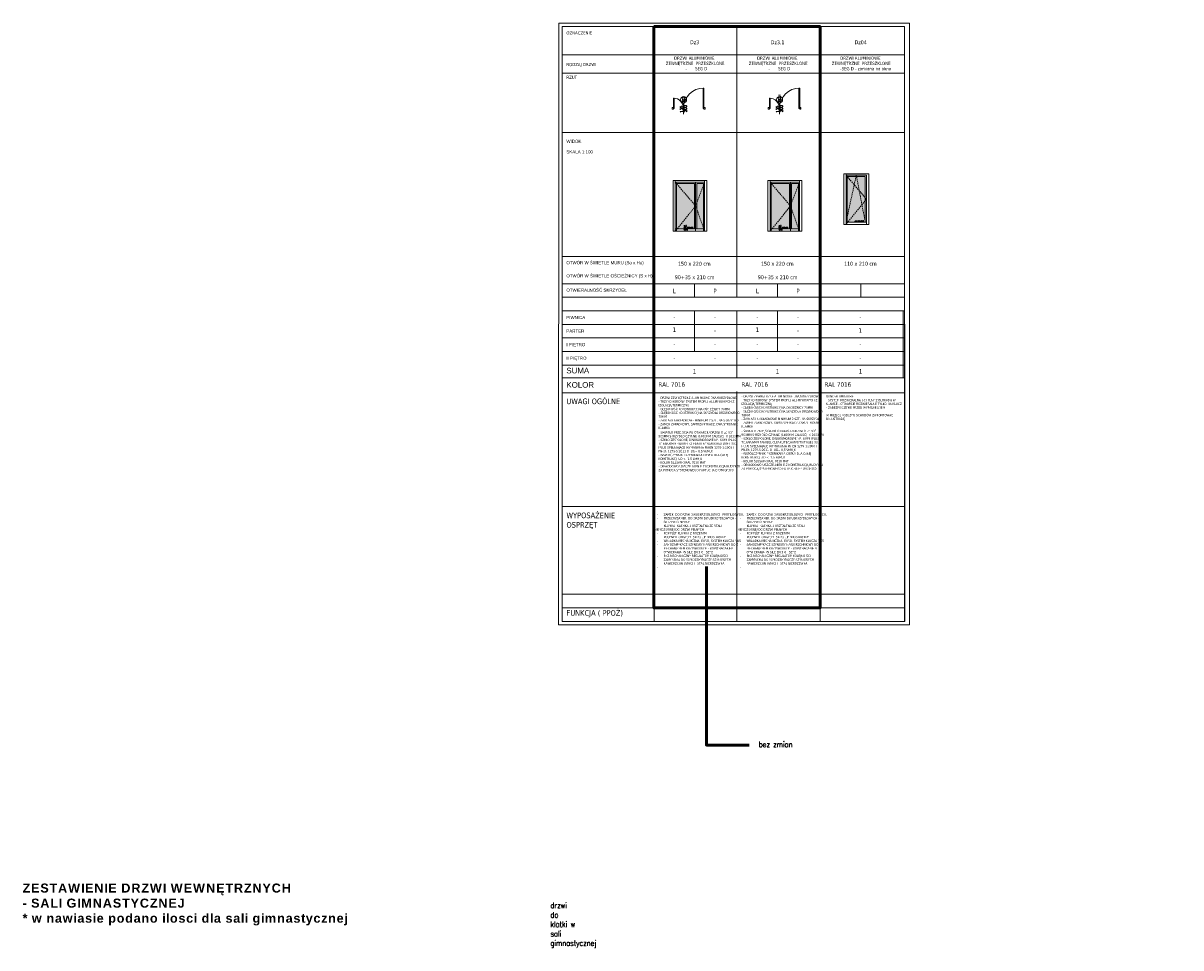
# Model space of a CAD drawing. Header units: millimetres. Extents: x 23192 to 149900, y -396339 to -79279.
# Tile 19 of 136: x 66314 to 71438, y -237444 to -233351. Entities that reach past the tile are written whole.
import ezdxf

# ---------------------------------------------------------------- set-up
doc = ezdxf.new("R2010")
doc.units = ezdxf.units.MM
doc.linetypes.add('CACHE', pattern=[9.525, 6.35, -3.175])
doc.layers.get('0').update_dxf_attribs({"lineweight": 0})
for name, color, linetype, lineweight in [('! opisy okien elewacja', 7, 'Continuous', 0), ('! Ślusarka opisy', 2, 'Continuous', 15), ('0_LEGENDA', 7, 'Continuous', 13), ('Hatch', 4, 'Continuous', 5), ('Istn-drzwi', 1, 'Continuous', 13), ('Istn-okna', 6, 'Continuous', 13), ('PROJ Opis_drzwi', 9, 'Continuous', 15)]:
    doc.layers.add(name, color=color, linetype=linetype, lineweight=lineweight)
doc.layers.add('- zakres kosztorysu na remont sali gimnastycznej', color=7, linetype='Continuous', lineweight=50, true_color=0xd42bee, plot=False)
doc.styles.add('ARCHETYP', font='romans.shx', dxfattribs={"height": 15})
doc.styles.add('ARIAL', font='tahoma.ttf')
doc.styles.add('SIMPLEX', font='simplex.shx', dxfattribs={"width": 0.77})
doc.styles.get("Standard").update_dxf_attribs({"font": 'arial.ttf', "height": 25})
doc.styles.add('TXT', font='simplex.shx')
pattern_1 = [(90, (0, 0), (-1.5875, 0.79375), [0, -1.5875])]

# ---------------------------------------------------------------- blocks, each defined once
blk = doc.blocks.new('dz3')
at = {"layer": 'Hatch', "true_color": 0x575757}
h = blk.add_hatch(dxfattribs=at)
h.set_pattern_fill('DOTS', color=251, angle=270)
h.set_pattern_definition(pattern_1)
h.paths.add_polyline_path([(-19431.4, 7310.2), (-19431.4, 7233.2), (-19335.6, 7233.2)], flags=17)
h.paths.add_polyline_path([(-19230.2, 7313.2), (-19431.4, 7313.2), (-19431.4, 7310.2), (-19335.6, 7233.2), (-19323.6, 7233.2)])
h.paths.add_polyline_path([(-19229.4, 7313.2), (-19230.2, 7313.2), (-19323.6, 7233.2), (-19229.4, 7233.2)])
h = blk.add_hatch(dxfattribs=at)
h.set_pattern_fill('DOTS', color=251, angle=270)
h.set_pattern_definition(pattern_1)
h.paths.add_polyline_path([(-19229.4, 7223.2), (-19431.4, 7223.2), (-19431.4, 7193.2), (-19229.4, 7193.2)])
at = {"layer": 'Hatch', "color": 251, "linetype": 'CACHE', "true_color": 0x575757}
for points in [[(-19224.4, 7318.2), (-19329.4, 7228.2), (-19441.4, 7318.2)], [(-19441.4, 7188.2), (-19329.4, 7228.2), (-19224.4, 7188.2)]]:
    blk.add_lwpolyline(points, dxfattribs=at)
at = {"layer": 'Istn-okna'}
for points in [[(-19217.4, 7328.2), (-19441.4, 7328.2)], [(-19441.4, 7328.2), (-19441.4, 7178.2)], [(-19217.4, 7318.2), (-19441.4, 7318.2)], [(-19229.4, 7313.2), (-19441.4, 7313.2)], [(-19431.4, 7318.2), (-19431.4, 7188.2)], [(-19229.4, 7313.2), (-19229.4, 7233.2)], [(-19224.4, 7318.2), (-19224.4, 7188.2)], [(-19217.4, 7328.2), (-19217.4, 7178.2)], [(-19441.4, 7228.2), (-19224.4, 7228.2)], [(-19431.4, 7233.2), (-19229.4, 7233.2)], [(-19229.4, 7193.2), (-19441.4, 7193.2)], [(-19217.4, 7188.2), (-19441.4, 7188.2)], [(-19217.4, 7178.2), (-19441.4, 7178.2)], [(-19431.4, 7223.2), (-19229.4, 7223.2)], [(-19229.4, 7223.2), (-19229.4, 7193.2)]]:
    blk.add_lwpolyline(points, dxfattribs=at)
at = {"insert": (-19415.2, 7280.4), "char_height": 5, "attachment_point": 1, "rotation": 270, "style": 'TXT'}
blk.add_mtext_dynamic_manual_height_columns('dz3 90+35(135) x210', width=52.63, gutter_width=75, heights=[0], dxfattribs=at)
blk = doc.blocks.new('drzwi 90x210')
at = {"layer": 'Hatch', "true_color": 0x575757}
h = blk.add_hatch(dxfattribs=at)
h.set_pattern_fill('DOTS', color=251, angle=450)
h.set_pattern_definition([(270, (-14711.3306, 14067.823), (1.5875, -0.79375), [0, -1.5875])])
h.paths.add_polyline_path([(4720.1, 6757.6), (4720.1, 6834.6), (4624.3, 6834.6)], flags=17)
h.paths.add_polyline_path([(4518.9, 6754.6), (4720.1, 6754.6), (4720.1, 6757.6), (4624.3, 6834.6), (4612.2, 6834.6)])
h.paths.add_polyline_path([(4518.1, 6754.6), (4518.9, 6754.6), (4612.2, 6834.6), (4518.1, 6834.6)])
at = {"layer": 'Hatch', "color": 251, "linetype": 'CACHE', "true_color": 0x575757}
for points in [[(4513.1, 6749.6), (4618.1, 6839.6), (4730.1, 6749.6)], [(4720.1, 6834.6), (4513.1, 6794.6), (4720.1, 6749.6)]]:
    blk.add_lwpolyline(points, dxfattribs=at)
at = {"layer": 'Istn-okna'}
for points in [[(4506.1, 6739.6), (4506.1, 6849.6)], [(4506.1, 6849.6), (4730.1, 6849.6)], [(4513.1, 6749.6), (4513.1, 6839.6)], [(4730.1, 6839.6), (4513.1, 6839.6)], [(4518.1, 6754.6), (4518.1, 6834.6)], [(4720.1, 6834.6), (4518.1, 6834.6)], [(4720.1, 6749.6), (4720.1, 6839.6)], [(4730.1, 6739.6), (4730.1, 6849.6)], [(4506.1, 6749.6), (4730.1, 6749.6)], [(4506.1, 6739.6), (4730.1, 6739.6)], [(4518.1, 6754.6), (4720.1, 6754.6)]]:
    blk.add_lwpolyline(points, dxfattribs=at)
at = {"insert": (4713.7, 6787.4), "char_height": 5, "attachment_point": 1, "rotation": 90, "style": 'TXT'}
blk.add_mtext_dynamic_manual_height_columns('dz4 90x210', width=52.63, gutter_width=75, heights=[0], dxfattribs=at)

msp = doc.modelspace()

# ---------------------------------------------------------------- linework, layer by layer
at = {"layer": '- zakres kosztorysu na remont sali gimnastycznej'}
msp.add_lwpolyline([(69105.94, -233365.963), (69840.962, -233365.963), (69840.962, -235939.119), (69105.94, -235939.119)], close=True, dxfattribs=at)
msp.add_lwpolyline([(69338.064, -235756.655), (69338.064, -236546.586), (69527.315, -236546.586)], dxfattribs=at)
at = {"layer": '0_LEGENDA', "color": 7, "linetype": 'ByBlock', "ltscale": 5}
for p, q in [((69106.051, -235999.123), (69105.94, -233365.967)), ((69473.289, -234564.119), (69473.289, -233365.963)), ((69840.858, -234564.079), (69840.858, -233365.923)), ((70215.593, -235999.055), (70215.562, -233365.887)), ((70215.672, -235999.087), (70215.562, -233365.931)), ((70237.164, -236014.087), (70237.054, -233350.931)), ((68699.041, -233491.188), (70215.567, -233491.192)), ((68699.041, -233572.844), (70215.571, -233572.848)), ((68699.041, -233834.221), (70215.582, -233834.225)), ((68699.041, -234384.123), (70215.605, -234384.127)), ((68699.041, -234504.123), (70215.61, -234504.127)), ((68699.041, -234504.123), (70215.61, -234504.127)), ((68699.041, -234504.123), (70215.61, -234504.127)), ((69285.94, -234504.119), (69285.94, -234564.119)), ((69653.399, -234504.119), (69653.399, -234564.119)), ((70021.071, -234504.115), (70021.071, -234564.115)), ((68698.981, -234564.123), (70215.612, -234564.127)), ((68698.981, -234624.123), (70215.615, -234624.127)), ((69285.94, -234624.119), (69285.94, -234804.119)), ((69473.289, -234920.963), (69473.289, -234624.119)), ((69653.399, -234624.119), (69653.399, -234804.119)), ((69840.858, -234920.923), (69840.858, -234624.079)), ((69840.962, -234920.959), (69840.962, -234624.115)), ((70208.53, -234920.919), (70208.53, -234624.076)), ((68698.981, -234684.123), (70215.617, -234684.127)), ((68698.981, -234744.123), (70215.62, -234744.127)), ((68698.981, -234804.123), (70215.622, -234804.127)), ((68698.981, -234804.123), (70215.622, -234804.127)), ((68698.981, -234864.123), (70215.625, -234864.127)), ((68698.981, -234864.123), (70215.625, -234864.127)), ((68699.052, -234920.967), (70215.627, -234920.971)), ((68699.052, -234920.967), (70215.627, -234920.971)), ((68699.115, -234920.967), (70215.627, -234920.971)), ((68699.115, -234920.967), (70215.627, -234920.971)), ((68699.151, -234987.279), (70215.63, -234987.283)), ((68699.151, -234987.279), (70215.63, -234987.283)), ((69473.4, -235999.119), (69473.289, -234980.963)), ((69840.968, -235999.079), (69840.858, -234980.923)), ((68699.258, -235490.701), (70215.651, -235490.705)), ((68699.294, -235879.123), (70215.667, -235879.127)), ((68699.294, -235879.123), (70215.667, -235879.127)), ((68699.294, -235939.123), (70215.67, -235939.127)), ((68699.294, -235939.123), (70215.67, -235939.127)), ((68699.294, -235999.123), (70215.672, -235999.087))]:
    msp.add_line(p, q, dxfattribs=at)
at = {"layer": '0_LEGENDA', "color": 7}
for points in [[(70237.164, -236014.087), (68683.902, -236014.123), (68684.041, -233350.967), (70237.054, -233350.832)], [(70215.672, -235999.087), (68699.294, -235999.123), (68699.041, -233365.967), (70215.562, -233365.971)]]:
    msp.add_lwpolyline(points, dxfattribs=at)
at = {"layer": 'Istn-drzwi'}
for points in [[(69195.958, -233683.045), (69195.958, -233728.045), (69191.958, -233728.045), (69191.958, -233683.045)], [(69322.958, -233638.045), (69322.958, -233728.045), (69326.958, -233728.045), (69326.958, -233638.045)], [(69620.739, -233683.045), (69620.739, -233728.045), (69616.739, -233728.045), (69616.739, -233683.045)], [(69747.739, -233638.045), (69747.739, -233728.045), (69751.739, -233728.045), (69751.739, -233638.045)], [(69191.958, -233724.045), (69186.958, -233724.045), (69186.958, -233732.045), (69191.958, -233732.045)], [(69326.958, -233724.045), (69331.958, -233724.045), (69331.958, -233732.045), (69326.958, -233732.045)], [(69616.739, -233724.045), (69611.739, -233724.045), (69611.739, -233732.045), (69616.739, -233732.045)], [(69751.739, -233724.045), (69756.739, -233724.045), (69756.739, -233732.045), (69751.739, -233732.045)]]:
    msp.add_lwpolyline(points, close=True, dxfattribs=at)
for points in [[(69236.958, -233703.045), (69236.958, -233753.045)], [(69661.739, -233703.045), (69661.739, -233753.045)]]:
    msp.add_lwpolyline(points, dxfattribs=at)
for centre, radius, start, end in [((69191.958, -233728.045), 45, 0, 90), ((69326.958, -233728.045), 90, 90, 180), ((69616.739, -233728.045), 45, 0, 90), ((69751.739, -233728.045), 90, 90, 180)]:
    msp.add_arc(centre, radius, start, end, dxfattribs=at)
at = {"layer": 'PROJ Opis_drzwi'}
for centre in [(69236.958, -233689.545), (69661.739, -233689.545)]:
    msp.add_circle(centre, 13.5, dxfattribs=at)

# ---------------------------------------------------------------- block references
at = {"layer": '! opisy okien elewacja'}
for name, p, rotation in [('drzwi 90x210', (63206.779, -229511.358), 270), ('dz3', (76518.519, -214830.579), 90), ('dz3', (76938.345, -214830.579), 90)]:
    msp.add_blockref(name, p, dxfattribs=dict(at, rotation=rotation))

# ---------------------------------------------------------------- texts
at = {"layer": '! Ślusarka opisy', "ltscale": 0.7, "char_height": 10, "attachment_point": 1, "style": 'ARIAL'}
for s, insert, width in [('\\A1;- DRZWI ZEWNĘTRZNE ALUMINIOWE DWUSKRZYDŁOWE\\P- TRZYKOMOROWY SYSTEM PROFILI ALUMINIOWYCH Z IZOLACJĄ TERMICZNĄ \\P- GŁĘBOKOŚĆ KONSTRUKCYJNA OŚCIEŻNICY 78MM\\P- GŁĘBOKOŚĆ KONSTRUKCYJNA SKRZYDŁA DRZWIOWEGO 78MM{\\C1;\\P}- ZAWIASY NAKŁADKOWE MINIMUM 2 SZT. NA SKRZYDŁO\\P- ZAMEK ZAPADKOWY, SAMOZAMYKACZ, DWUSTRONNIE KLAMKA\\P- ŚWIATŁO PRZEJŚCIA PO OTWARCIU DRZWI O {\\fISOCPEUR|b0|i0|c238|p34;∠} 90{\\H0.7x;\\S0^ ;}  \\P900MM SKRZYDŁO CZYNNE (1400MM CAŁOŚĆ)  X 2050MM \\P- SZKŁO ZESPOLONE, DWUKOMOROWE NP. 6 MM IPLUS T/16AR/6MM PANIBEL CLEARLITE/16AR/STRATOBEL 33.2 IPLUS SPEŁNIAJĄCE WYMAGANIA PN-EN 1279-1:2006 I PN-EN 1279-5:2011 O  UG= 0,5 W/M˛K\\P- WSPÓŁCZYNNIK PRZENIKANIA CIEPŁA DLA CAŁEJ KONSTRUKCJI {\\C1;UD <  1,5 W/M˛K\\P}- KOLOR ŚLUSARKI {\\C1;RAL 7016 MAT}\\P{\\A0;- OBWODOWO USZCZELNIENIE Z KONSTRUKCJĄ BUDYNKU ZA POMOCĄ SYSTEMOWEGO FARTUCHA EPDM GF300}', (69125.756, -235004.057), 326.99163), ('\\A1;- DRZWI ZEWNĘTRZNE ALUMINIOWE DWUSKRZYDŁOWE\\P- TRZYKOMOROWY SYSTEM PROFILI ALUMINIOWYCH Z IZOLACJĄ TERMICZNĄ \\P- GŁĘBOKOŚĆ KONSTRUKCYJNA OŚCIEŻNICY 78MM\\P- GŁĘBOKOŚĆ KONSTRUKCYJNA SKRZYDŁA DRZWIOWEGO 78MM{\\C1;\\P}- ZAWIASY NAKŁADKOWE MINIMUM 2 SZT. NA SKRZYDŁO\\P- ZAMEK ZAPADKOWY, SAMOZAMYKACZ, DWUSTRONNIE KLAMKA\\P- ŚWIATŁO PRZEJŚCIA PO OTWARCIU DRZWI O {\\fISOCPEUR|b0|i0|c238|p34;∠} 90{\\H0.7x;\\S0^ ;}  \\P900MM SKRZYDŁO CZYNNE (1400MM CAŁOŚĆ)  X 2050MM \\P- SZKŁO ZESPOLONE, DWUKOMOROWE NP. 6 MM IPLUS T/16AR/6MM PANIBEL CLEARLITE/16AR/STRATOBEL 33.2 IPLUS SPEŁNIAJĄCE WYMAGANIA PN-EN 1279-1:2006 I PN-EN 1279-5:2011 O  UG= 0,5 W/M˛K\\P- WSPÓŁCZYNNIK PRZENIKANIA CIEPŁA DLA CAŁEJ KONSTRUKCJI {\\C1;UD <  1,5 W/M˛K\\P}- KOLOR ŚLUSARKI {\\C1;RAL 7016 MAT}\\P{\\A0;- OBWODOWO USZCZELNIENIE Z KONSTRUKCJĄ BUDYNKU ZA POMOCĄ SYSTEMOWEGO FARTUCHA EPDM GF300}', (69493.104, -234997.744), 326.99163), ('\\A1;OKNO ALUMINIOWE \\P- SYSTEM ROZWIERALNĄ UCHYLNY Z BLOKADĄ W KLAMCE - OTWARCIE ROZWIERALNE TYLKO NA KLUCZ - ZABEZPIECZENIE PRZED WYPADNIECIEM\\P\\PW MIEJSCE PODESTU SCHODÓW ZAMONTOWAC BALUSTRADĘ ', (69867.841, -234997.744), 326.99163), ('\\A1;\\pi-30,l40,t40;-^IZAMEK  DO DRZWI DWUSKRZYDŁOWYCH PROFILOWYCH,\\P-^IPRZECIWZAMEK  DO DRZWI DWUSKRZYDŁOWYCH - SKRZYDŁO BIERNE \\P\\pi0,l0,tz;^IKLAMKA- KLAMKA U-KSZTAŁTNA ZE STALI ^I- NIERDZEWNEJ DO DRZWI PEŁNYCH\\P\\pi-30,l40,t40;-^IKOMPLET KLAMKA Z ROZETAMI\\P-^IPOCHWYT ODGIĘTY  SR 25 , JEDNOSTRONNY\\P-^IWKŁADKA MECHANICZNA  EURO, SYSTEM KLUCZA MKS\\P-^ISAMOZAMYKACZ SZYNOWY NAWIERZCHNIOWY DO Z MECHANIZMEM KRZYWKOWYM - WSPOMAGANIEM OTWIERANIA  W SILE EN 3-6 - SZT2\\P-^IRKZ MECHANICZNY REGULATOR KOLEJNOIŚCI ZAMYKANIA DO SAMOZAMYKACZY SZYNOWYCH NAWIERZCHNIOWYCH - STAL NIERDZEWNA\\P-^I', (69108.7, -235520.604), 365.08543), ('\\A1;\\pi-30,l40,t40;-^IZAMEK  DO DRZWI DWUSKRZYDŁOWYCH PROFILOWYCH,\\P-^IPRZECIWZAMEK  DO DRZWI DWUSKRZYDŁOWYCH - SKRZYDŁO BIERNE \\P\\pi0,l0,tz;^IKLAMKA- KLAMKA U-KSZTAŁTNA ZE STALI ^I- NIERDZEWNEJ DO DRZWI PEŁNYCH\\P\\pi-30,l40,t40;-^IKOMPLET KLAMKA Z ROZETAMI\\P-^IPOCHWYT ODGIĘTY  SR 25 , JEDNOSTRONNY\\P-^IWKŁADKA MECHANICZNA  EURO, SYSTEM KLUCZA MKS\\P-^ISAMOZAMYKACZ SZYNOWY NAWIERZCHNIOWY DO Z MECHANIZMEM KRZYWKOWYM - WSPOMAGANIEM OTWIERANIA  W SILE EN 3-6 - SZT2\\P-^IRKZ MECHANICZNY REGULATOR KOLEJNOIŚCI ZAMYKANIA DO SAMOZAMYKACZY SZYNOWYCH NAWIERZCHNIOWYCH - STAL NIERDZEWNA\\P-^I', (69476.049, -235520.604), 365.08543), ('\\A1;\\pi-30,l40,t40;-^IZAMEK  DO DRZWI DWUSKRZYDŁOWYCH PROFILOWYCH,\\P-^IPRZECIWZAMEK  DO DRZWI DWUSKRZYDŁOWYCH - SKRZYDŁO BIERNE \\P\\pi0,l0,tz;^IKLAMKA- KLAMKA U-KSZTAŁTNA ZE STALI ^I- NIERDZEWNEJ DO DRZWI PEŁNYCH\\P\\pi-30,l40,t40;-^IKOMPLET KLAMKA Z ROZETAMI\\P-^IPOCHWYT ODGIĘTY  SR 25 , JEDNOSTRONNY\\P-^IWKŁADKA MECHANICZNA  EURO, SYSTEM KLUCZA MKS\\P-^ISAMOZAMYKACZ SZYNOWY NAWIERZCHNIOWY DO Z MECHANIZMEM KRZYWKOWYM - WSPOMAGANIEM OTWIERANIA  W SILE EN 3-6 - SZT2\\P-^IRKZ MECHANICZNY REGULATOR KOLEJNOIŚCI ZAMYKANIA DO SAMOZAMYKACZY SZYNOWYCH NAWIERZCHNIOWYCH - STAL NIERDZEWNA\\P-^I', (69476.049, -235520.604), 365.08543)]:
    msp.add_mtext(s, dxfattribs=dict(at, insert=insert, width=width))
at = {"layer": '- zakres kosztorysu na remont sali gimnastycznej', "insert": (69569.855, -236530.875), "char_height": 25, "attachment_point": 1, "style": 'SIMPLEX'}
msp.add_mtext_dynamic_manual_height_columns('bez zmian', width=869.11142, gutter_width=20, heights=[0], dxfattribs=at)
at = {"layer": '- zakres kosztorysu na remont sali gimnastycznej', "lineweight": 18, "insert": (68647.866, -237243.997), "char_height": 25, "attachment_point": 1, "style": 'SIMPLEX'}
msp.add_mtext_dynamic_manual_height_columns('drzwi do klatki w sali gimnastycznej', width=106.78469, gutter_width=20, heights=[0], dxfattribs=at)
at = {"insert": (66310.997, -237252.38), "char_height": 40, "width": 3045.02873, "attachment_point": 4}
msp.add_mtext('{\\fArial|b1|i0|c238|p34;\\T1.1;ZESTAWIENIE DRZWI WEWNĘTRZNYCH \\P- SALI GIMNASTYCZNEJ\\P* w nawiasie podano ilosci dla sali gimnastycznej}', dxfattribs=at)
at = {"layer": '0_LEGENDA', "color": 7, "linetype": 'ByBlock', "ltscale": 5, "attachment_point": 1, "style": 'ARIAL'}
for s, insert, char_height, width in [('OZNACZENIE', (68718.23, -233386.976), 14, 354.4574), ('\\pxqc;Dz3', (69105.94, -233427.043), 17, 360), ('\\pxqc;Dz3.1', (69473.399, -233427.043), 17, 360), ('\\pxqc;Dz04', (69841.071, -233427.039), 17, 360), ('RODZAJ DRZWI', (68718.23, -233527.197), 14, 354.4574), ('\\pi89.05171;DRZWI ALUMINIOWE \\P\\pi52.57085;ZEWNĘTRZNE  PRZESZKLONE\\P\\pi83.93217,l56,t181.93217;-^ISEG D', (69105.94, -233498.622), 14, 360), ('\\pi89.05171;DRZWI ALUMINIOWE \\P\\pi52.57085;ZEWNĘTRZNE  PRZESZKLONE\\P\\pi83.93217,l56,t181.93217;-^ISEG D', (69473.399, -233498.622), 14, 360), ('\\pxi6.36084;DRZWI ALUMINIOWE \\P\\pi3.75506;ZEWNĘTRZNE  PRZESZKLONE\\P\\pi6.36084;-SEG D - zamiana na okno', (69841.071, -233498.618), 14, 360), ('RZUT', (68718.23, -233583.403), 14, 354.4574), ('\\pxqc;{\\C4;150} x 220 cm', (69202.9, -234407.196), 17, 162.7638), ('\\pxqc;{\\C4;150} x 220 cm', (69570.359, -234407.196), 17, 162.7638), ('\\pxqc;{\\C4;110} x 210 cm', (69938.031, -234407.192), 17, 162.7638), ('\\pxqc;90+35 x 210 cm', (69105.94, -234467.196), 17, 360), ('\\pxqc;90+35 x 210 cm', (69473.399, -234467.196), 17, 360), ('\\pxqc;L', (69105.94, -234526.648), 20, 180), ('\\pxqc;P', (69285.94, -234526.648), 20, 180), ('\\pxqc;L', (69473.399, -234526.648), 20, 180), ('\\pxqc;P', (69653.399, -234526.648), 20, 180), ('\\pxqc;-', (69105.88, -234641.14), 20, 180), ('\\pxqc;-', (69285.88, -234641.14), 20, 180), ('\\pxqc;-', (69473.339, -234641.14), 20, 180), ('\\pxqc;-', (69653.339, -234641.14), 20, 180), ('\\pxqc;-', (69929.077, -234641.136), 20, 180), ('\\pxqc;1', (69105.88, -234697.984), 20, 180), ('\\pxqc;1', (69473.339, -234697.984), 20, 180), ('\\pxqc;1', (69929.077, -234701.136), 20, 180), ('\\pxqc;-', (69285.88, -234701.14), 20, 180), ('\\pxqc;-', (69653.339, -234701.14), 20, 180), ('\\pxqc;-', (69105.88, -234761.14), 20, 180), ('\\pxqc;-', (69285.88, -234761.14), 20, 180), ('\\pxqc;-', (69473.339, -234761.14), 20, 180), ('\\pxqc;-', (69653.339, -234761.14), 20, 180), ('\\pxqc;-', (69929.077, -234761.136), 20, 180), ('\\pxqc;-', (69105.88, -234821.14), 20, 180), ('\\pxqc;-', (69285.88, -234821.14), 20, 180), ('\\pxqc;-', (69473.339, -234821.14), 20, 180), ('\\pxqc;-', (69653.339, -234821.14), 20, 180), ('\\pxqc;-', (69929.077, -234821.136), 20, 180), ('\\pxqc;1', (69107.816, -234882.152), 20, 354.4574), ('\\pxqc;1', (69475.275, -234882.152), 20, 354.4574), ('\\pxqc;1', (69842.947, -234882.148), 20, 354.4574), ('RAL 7016 ', (69125.176, -234940.163), 20, 354.4574), ('RAL 7016 ', (69492.634, -234940.163), 20, 354.4574), ('RAL 7016 ', (69860.307, -234940.159), 20, 354.4574), ('UWAGI OGÓLNE', (68718.34, -235012.461), 25, 354.4574), ('WYPOSAŻENIE\\POSPRZĘT', (68718.447, -235517.328), 25, 354.4574), ('FUNKCJA ( PPOŻ)', (68718.483, -235949.308), 25, 354.4574)]:
    msp.add_mtext(s, dxfattribs=dict(at, insert=insert, char_height=char_height, width=width))
at = {"layer": '0_LEGENDA', "color": 7, "linetype": 'ByBlock', "ltscale": 5, "attachment_point": 1}
for s, insert, char_height, width in [('{\\fArial|b0|i0|c238|p34;WIDOK\\P\\PSKALA 1:100}', (68718.23, -233866.754), 14, 354.4574), ('{\\fArial|b0|i0|c238|p34;OTWÓR W ŚWIETLE MURU (So x Ho)}', (68718.23, -234404.193), 14, 354.4574), ('\\fArial|b0|i0|c238|p34;OTWÓR W ŚWIETLE OŚCIEŻNICY (S x H)', (68718.23, -234462.329), 14, 414.54398), ('{\\fArial|b0|i0|c238|p34;OTWIERALNOŚĆ SKRZYDEŁ ', (68718.23, -234525.543), 14, 354.4574), ('{\\fArial|b0|i0|c238|p34;PIWNICA}', (68718.095, -234646.857), 14, 584.59194), ('{\\fArial|b0|i0|c238|p34;PARTER}', (68718.095, -234706.857), 14, 584.59194), ('{\\fArial|b0|i0|c238|p34;I PIĘTRO}', (68718.095, -234766.857), 14, 584.59194), ('{\\fArial|b0|i0|c238|p34;II PIĘTRO}', (68718.095, -234826.857), 14, 584.59194), ('\\fArial|b0|i0|c238|p34;SUMA', (68718.17, -234876.396), 25, 354.4574), ('{\\fArial|b0|i0|c238|p34;KOLOR}', (68718.34, -234939.552), 25, 354.4574)]:
    msp.add_mtext(s, dxfattribs=dict(at, insert=insert, char_height=char_height, width=width))
at = {"layer": 'Istn-drzwi', "color": 8, "style": 'ARCHETYP'}
for s, p in [('135', (69233.958, -233747.627)), ('200', (69251.105, -233744.849)), ('135', (69658.739, -233747.627)), ('200', (69675.886, -233744.849))]:
    msp.add_text(s, height=12, rotation=90, dxfattribs=at).set_placement(p)
at = {"layer": 'PROJ Opis_drzwi', "style": 'ARCHETYP', "width": 0.7}
for s, p in [('DZ3', (69241.88, -233698.963)), ('DZ3.1', (69666.66, -233698.963))]:
    msp.add_text(s, height=10, rotation=90, dxfattribs=at).set_placement(p)

doc.saveas('drawing.dxf')
